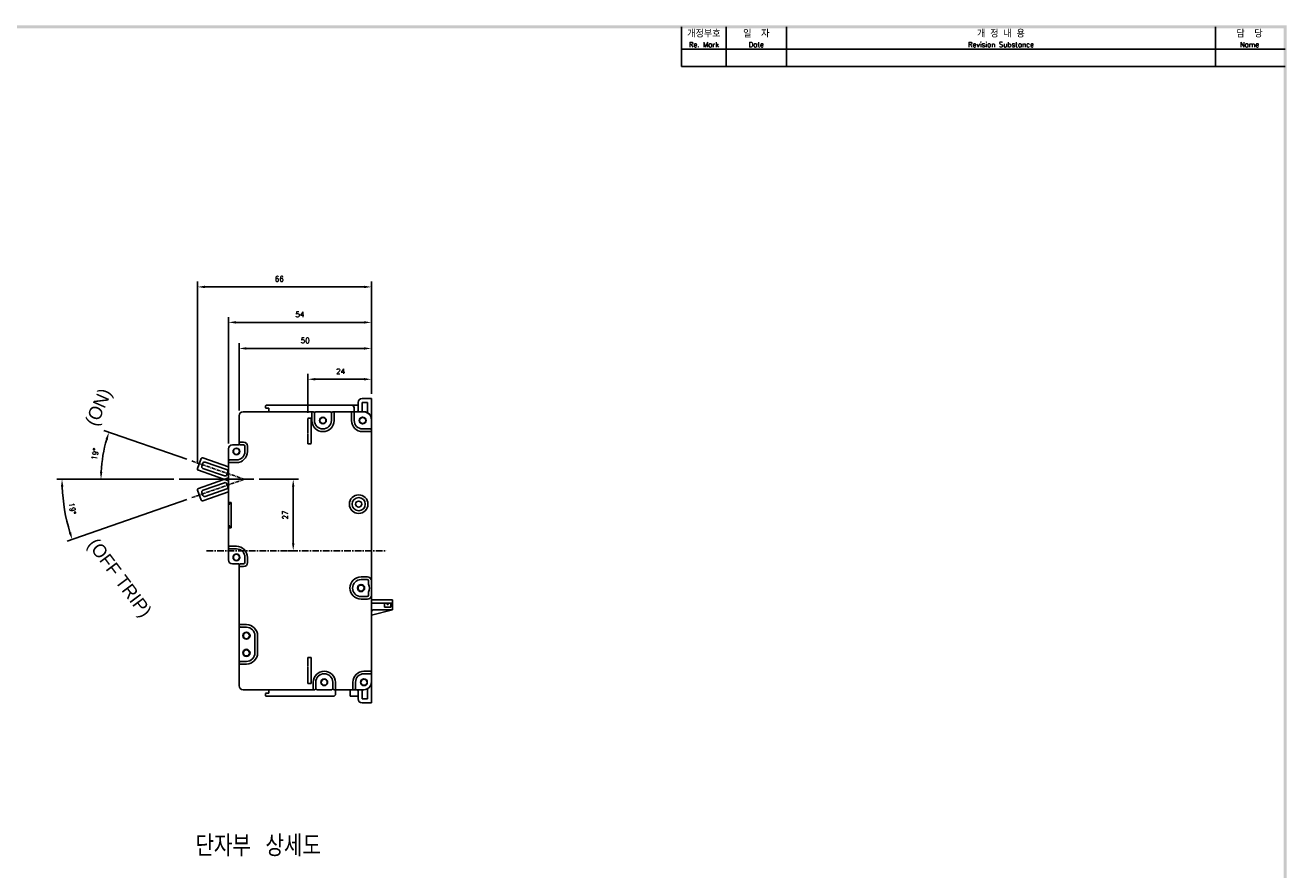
# Model space of a CAD drawing. Extents: x -6 to 988, y -5 to 692.
# Tile 5 of 5: x 507 to 984, y 369 to 688. Entities that reach past the tile are written whole.
import ezdxf

# ---------------------------------------------------------------- set-up
doc = ezdxf.new("R2010")
doc.units = 0
doc.header["$MEASUREMENT"] = 0
doc.linetypes.add('CENTER', pattern=[2, 1.25, -0.25, 0.25, -0.25])
doc.linetypes.add('HID', pattern=[3.5, 1.25, -1, 1.25])
doc.layers.get('0').update_dxf_attribs({"linetype": 'CONTINUOUS'})
for name, color, linetype in [('5', 3, 'CONTINUOUS'), ('cen', 1, 'CENTER'), ('di', 3, 'CONTINUOUS'), ('DIM', 3, 'CONTINUOUS'), ('dimtaxt', 3, 'CONTINUOUS'), ('dwg', 7, 'CONTINUOUS'), ('Hid', 5, 'HID'), ('text', 3, 'CONTINUOUS')]:
    doc.layers.add(name, color=color, linetype=linetype)
doc.styles.add('K', font='romank.shx', dxfattribs={"bigfont": 'ciwhhs.shx'})
doc.styles.add('KIM', font='ROMANS.shx', dxfattribs={"height": 5, "bigfont": 'GSG1.shx'})
doc.styles.get("Standard").update_dxf_attribs({"font": 'romans.shx', "height": 2, "bigfont": 'hgs.shx'})
doc.dimstyles.get("Standard").update_dxf_attribs({"dimscale": 0, "dimtxt": 2, "dimasz": 2, "dimexe": 0.5, "dimexo": 0.5, "dimgap": 1, "dimtad": 1, "dimdsep": 46, "dimtxsty": 'Standard', "dimcen": 0, "dimclrd": 3, "dimclre": 3, "dimclrt": 3, "dimadec": 0, "dimazin": 2, "dimtp": 0.1, "dimtm": 0.1, "dimtfac": 1, "dimtmove": 0, "dimatfit": 3, "dimfxl": 0, "dimtolj": 1, "dimarcsym": 0})
doc.dimstyles.new('STANDARD$0', dxfattribs={"dimtxt": 5, "dimasz": 5, "dimexe": 1, "dimexo": 2, "dimgap": 2, "dimtad": 1, "dimdec": 4, "dimzin": 12, "dimdsep": 46, "dimtxsty": 'KIM', "dimcen": -1, "dimdle": 0.1, "dimadec": 0, "dimazin": 0, "dimtfac": 1, "dimtdec": 4, "dimtmove": 0, "dimatfit": 3, "dimfxl": 0, "dimtolj": 1, "dimtzin": 0, "dimarcsym": 0})

# ---------------------------------------------------------------- blocks, each defined once
blk = doc.blocks.new('*D608')
at = {"layer": 'DIM'}
for p, q in [((595.46, 516.77), (610.37, 516.77)), ((608.37, 492.57), (608.37, 513.97)), ((607.63, 489.77), (606.37, 489.77))]:
    blk.add_line(p, q, dxfattribs=at)
for points in [[(607.91, 513.97), (608.84, 513.97), (608.37, 516.77)], [(607.91, 492.57), (608.84, 492.57), (608.37, 489.77)]]:
    blk.add_solid(points, dxfattribs=at)
at = {"layer": 'DIM', "insert": (605.37, 503.27), "char_height": 2, "attachment_point": 5, "rotation": 90}
blk.add_mtext('\\A1;27', dxfattribs=at)
blk = doc.blocks.new('*D609')
at = {"layer": 'DIM'}
for p, q in [((568.18, 524.33), (536.87, 535.23)), ((563.22, 516.77), (533.75, 516.77))]:
    blk.add_line(p, q, dxfattribs=at)
blk.add_arc((589.9, 516.77), 54.15, 163.7751, 177.037, dxfattribs=at)
for points in [[(537.46, 532.04), (538.35, 531.76), (538.76, 534.57)], [(536.29, 519.56), (535.36, 519.58), (535.75, 516.77)]]:
    blk.add_solid(points, dxfattribs=at)
at = {"layer": 'DIM', "insert": (533.55, 526.3), "char_height": 2, "attachment_point": 5, "rotation": 80.4061}
blk.add_mtext('\\A1;19%%D', dxfattribs=at)
blk = doc.blocks.new('*D616')
at = {"layer": 'DIM'}
for p, q in [((613.9, 541.84), (613.9, 556.55)), ((616.7, 554.55), (635.1, 554.55)), ((637.9, 549.27), (637.9, 556.55))]:
    blk.add_line(p, q, dxfattribs=at)
for points in [[(616.7, 555.02), (616.7, 554.09), (613.9, 554.55)], [(635.1, 555.02), (635.1, 554.09), (637.9, 554.55)]]:
    blk.add_solid(points, dxfattribs=at)
at = {"layer": 'DIM', "insert": (626.29, 557.55), "char_height": 2, "attachment_point": 5}
blk.add_mtext('\\A1;24', dxfattribs=at)
blk = doc.blocks.new('*D617')
at = {"layer": 'DIM'}
for p, q in [((587.9, 542.77), (587.9, 568.2)), ((637.9, 549.27), (637.9, 568.2)), ((590.7, 566.2), (635.1, 566.2))]:
    blk.add_line(p, q, dxfattribs=at)
for points in [[(590.7, 566.66), (590.7, 565.73), (587.9, 566.2)], [(635.1, 566.66), (635.1, 565.73), (637.9, 566.2)]]:
    blk.add_solid(points, dxfattribs=at)
at = {"layer": 'DIM', "insert": (612.9, 569.2), "char_height": 2, "attachment_point": 5}
blk.add_mtext('\\A1;50', dxfattribs=at)
blk = doc.blocks.new('*D618')
at = {"layer": 'DIM'}
for p, q in [((583.9, 530.27), (583.9, 578.04)), ((637.9, 549.27), (637.9, 578.04)), ((586.7, 576.04), (635.1, 576.04))]:
    blk.add_line(p, q, dxfattribs=at)
for points in [[(586.7, 576.51), (586.7, 575.58), (583.9, 576.04)], [(635.1, 576.51), (635.1, 575.58), (637.9, 576.04)]]:
    blk.add_solid(points, dxfattribs=at)
at = {"layer": 'DIM', "insert": (610.9, 579.04), "char_height": 2, "attachment_point": 5}
blk.add_mtext('\\A1;54', dxfattribs=at)
blk = doc.blocks.new('*D619')
at = {"layer": 'DIM'}
for p, q in [((563.22, 516.77), (519.03, 516.77)), ((568.2, 509.16), (523.02, 493.33))]:
    blk.add_line(p, q, dxfattribs=at)
blk.add_arc((589.9, 516.77), 68.87, 182.3295, 196.9871, dxfattribs=at)
for points in [[(520.62, 513.96), (521.55, 513.98), (521.03, 516.77)], [(524.48, 496.8), (523.59, 496.5), (524.91, 493.99)]]:
    blk.add_solid(points, dxfattribs=at)
at = {"layer": 'DIM', "insert": (524.96, 505.72), "char_height": 2, "attachment_point": 5, "rotation": 279.6583}
blk.add_mtext('\\A1;19%%D', dxfattribs=at)
blk = doc.blocks.new('*D626')
at = {"layer": 'DIM'}
for p, q in [((572.22, 522.63), (572.22, 591.44)), ((637.9, 549.02), (637.9, 591.44)), ((575.02, 589.44), (635.1, 589.44))]:
    blk.add_line(p, q, dxfattribs=at)
for points in [[(575.02, 589.9), (575.02, 588.97), (572.22, 589.44)], [(635.1, 589.9), (635.1, 588.97), (637.9, 589.44)]]:
    blk.add_solid(points, dxfattribs=at)
at = {"layer": 'DIM', "insert": (603.12, 592.44), "char_height": 2, "attachment_point": 5}
blk.add_mtext('\\A1;66', dxfattribs=at)

msp = doc.modelspace()

# ---------------------------------------------------------------- linework, layer by layer
for p, q in [((598.102, 544.772), (597.902, 544.572)), ((597.902, 544.572), (597.902, 543.772)), ((597.902, 543.772), (598.102, 543.572)), ((630.402, 544.772), (598.102, 544.772)), ((598.102, 543.572), (599.102, 543.572)), ((599.102, 543.572), (599.102, 542.272)), ((631.402, 542.272), (631.402, 543.772)), ((632.902, 542.772), (632.902, 545.772)), ((634.402, 547.272), (637.902, 547.272)), ((636.402, 545.772), (634.402, 545.772)), ((634.402, 545.772), (634.402, 542.772)), ((636.402, 541.952), (636.402, 545.772)), ((637.902, 547.272), (637.902, 546.772)), ((637.902, 546.772), (637.902, 539.472)), ((587.902, 540.772), (587.902, 530.772)), ((615.402, 542.272), (589.402, 542.272)), ((615.402, 538.972), (615.402, 542.272)), ((615.402, 542.272), (615.902, 542.272)), ((616.402, 541.772), (616.402, 538.972)), ((616.902, 542.272), (622.302, 542.272)), ((622.802, 538.972), (622.802, 541.772)), ((623.302, 542.272), (623.802, 542.272)), ((623.802, 542.272), (623.802, 538.972)), ((623.802, 542.272), (630.402, 542.272)), ((630.402, 542.272), (631.402, 542.272)), ((630.402, 538.972), (630.402, 542.272)), ((631.402, 542.272), (631.402, 538.972)), ((634.902, 542.272), (631.402, 542.272)), ((634.402, 542.772), (634.402, 542.272)), ((637.902, 535.272), (637.902, 539.272)), ((634.602, 535.772), (637.402, 535.772)), ((637.902, 534.772), (634.602, 534.772)), ((637.902, 535.272), (637.902, 534.772)), ((637.902, 444.272), (637.902, 534.772)), ((587.902, 529.772), (585.402, 529.772)), ((588.102, 530.572), (587.902, 530.772)), ((587.902, 530.772), (589.602, 530.772)), ((587.902, 530.272), (587.902, 530.772)), ((587.902, 530.272), (587.902, 529.772)), ((589.602, 529.772), (588.402, 529.772)), ((590.102, 527.272), (590.102, 529.272)), ((591.102, 529.272), (591.102, 527.272)), ((572.245, 520.799), (573.56, 524.577)), ((574.196, 524.884), (583.902, 521.507)), ((583.902, 528.272), (583.902, 523.572)), ((583.902, 516.213), (572.553, 520.162)), ((574.216, 522.813), (573.855, 521.774)), ((574.286, 520.883), (582.408, 518.056)), ((583.23, 520.417), (575.107, 523.244)), ((583.299, 518.487), (583.661, 519.526)), ((583.902, 523.072), (583.902, 523.572)), ((586.902, 523.072), (583.902, 523.072)), ((583.902, 523.072), (583.902, 507.472)), ((584.402, 524.072), (586.902, 524.072)), ((572.56, 513.342), (583.902, 517.318)), ((582.411, 515.47), (574.295, 512.626)), ((583.667, 514.003), (583.303, 515.041)), ((573.577, 508.93), (572.254, 512.705)), ((573.866, 511.733), (574.23, 510.695)), ((583.902, 512.019), (574.214, 508.624)), ((575.122, 510.266), (583.238, 513.111)), ((583.902, 507.472), (584.302, 507.472)), ((583.902, 507.472), (583.902, 507.322)), ((583.902, 499.122), (583.902, 507.322)), ((583.902, 507.322), (584.402, 507.322)), ((584.302, 507.972), (584.902, 507.972)), ((584.302, 507.472), (584.302, 507.972)), ((584.402, 507.322), (584.402, 507.822)), ((584.402, 507.822), (584.902, 507.822)), ((584.902, 507.972), (584.902, 507.822)), ((584.902, 507.822), (584.902, 498.622)), ((584.402, 499.122), (583.902, 499.122)), ((583.902, 499.122), (583.902, 498.972)), ((584.302, 498.972), (583.902, 498.972)), ((583.902, 498.972), (583.902, 491.472)), ((584.302, 498.472), (584.302, 498.972)), ((584.902, 498.472), (584.302, 498.472)), ((584.402, 498.622), (584.402, 499.122)), ((584.902, 498.622), (584.402, 498.622)), ((584.902, 498.622), (584.902, 498.472)), ((583.902, 491.472), (586.902, 491.472)), ((583.902, 490.972), (583.902, 491.472)), ((583.902, 490.972), (583.902, 486.272)), ((586.902, 490.472), (584.402, 490.472)), ((590.102, 485.272), (590.102, 487.272)), ((591.102, 487.272), (591.102, 485.272)), ((585.402, 484.772), (587.902, 484.772)), ((587.902, 484.772), (587.902, 484.272)), ((587.902, 483.772), (587.902, 484.272)), ((589.602, 483.772), (587.902, 483.772)), ((587.902, 483.772), (587.902, 438.772)), ((588.402, 484.772), (589.602, 484.772)), ((634.002, 479.872), (636.402, 479.872)), ((636.302, 478.872), (634.002, 478.872)), ((636.802, 477.272), (636.802, 478.372)), ((637.902, 478.372), (637.902, 472.972)), ((634.002, 472.472), (636.302, 472.472)), ((636.802, 472.972), (636.802, 474.072)), ((637.902, 444.272), (637.902, 472.972)), ((636.402, 471.472), (634.002, 471.472)), ((637.902, 471.172), (638.002, 471.172)), ((637.902, 469.972), (642.802, 469.972)), ((637.902, 465.472), (645.902, 467.472)), ((638.002, 469.972), (638.002, 471.172)), ((638.002, 471.172), (645.902, 471.172)), ((638.902, 467.472), (645.902, 467.472)), ((645.302, 471.172), (642.302, 471.172)), ((642.802, 469.972), (642.802, 468.472)), ((642.802, 469.972), (645.302, 469.972)), ((645.302, 468.472), (642.802, 468.472)), ((643.802, 469.972), (643.802, 469.472)), ((643.802, 469.472), (644.302, 469.472)), ((644.302, 469.972), (644.302, 469.472)), ((645.302, 468.472), (645.302, 469.972)), ((645.302, 469.972), (645.902, 469.972)), ((645.902, 471.172), (645.902, 469.972)), ((645.902, 469.972), (645.902, 467.472)), ((587.902, 461.872), (590.702, 461.872)), ((587.902, 461.372), (587.902, 461.872)), ((587.902, 447.472), (587.902, 461.372)), ((590.702, 460.872), (588.402, 460.872)), ((593.902, 451.172), (593.902, 457.672)), ((594.902, 457.672), (594.902, 451.172)), ((588.402, 447.972), (590.702, 447.972)), ((587.902, 446.972), (587.902, 447.472)), ((590.702, 446.972), (587.902, 446.972)), ((635.102, 444.272), (637.902, 444.272)), ((637.402, 443.272), (635.102, 443.272)), ((637.902, 444.272), (637.902, 443.772)), ((637.902, 440.272), (637.902, 443.772)), ((615.902, 437.272), (615.902, 440.072)), ((616.902, 440.072), (616.902, 437.772)), ((623.302, 437.772), (623.302, 440.072)), ((624.302, 440.072), (624.302, 437.272)), ((630.902, 437.272), (630.902, 440.072)), ((631.902, 440.072), (631.902, 437.772)), ((637.902, 440.072), (637.902, 432.772)), ((589.402, 437.272), (615.902, 437.272)), ((598.102, 435.972), (597.902, 435.772)), ((597.902, 435.772), (597.902, 434.972)), ((597.902, 434.972), (598.102, 434.772)), ((599.102, 435.972), (598.102, 435.972)), ((598.102, 434.772), (623.402, 434.772)), ((599.102, 437.272), (599.102, 435.972)), ((616.402, 437.272), (615.902, 437.272)), ((622.802, 437.272), (617.402, 437.272)), ((624.302, 437.272), (623.802, 437.272)), ((624.302, 437.272), (630.902, 437.272)), ((624.402, 435.772), (624.402, 437.272)), ((629.902, 434.772), (629.902, 437.272)), ((631.402, 437.272), (630.902, 437.272)), ((631.402, 437.272), (634.902, 437.272)), ((632.902, 433.772), (632.902, 436.772)), ((634.402, 437.272), (634.402, 436.772)), ((634.402, 436.772), (634.402, 433.772)), ((634.402, 433.772), (636.402, 433.772)), ((636.402, 433.772), (636.402, 437.592)), ((637.902, 432.272), (634.402, 432.272)), ((637.902, 432.772), (637.902, 432.272))]:
    msp.add_line(p, q)
at = {"flags": 128}
for points in [[(615.402, 542.272), (615.405, 542.269), (615.414, 542.26), (615.429, 542.245), (615.449, 542.225), (615.474, 542.2), (615.502, 542.172), (615.534, 542.14), (615.567, 542.106), (615.602, 542.072)], [(623.602, 542.072), (623.637, 542.106), (623.671, 542.14), (623.702, 542.172), (623.731, 542.2), (623.755, 542.225), (623.775, 542.245), (623.79, 542.26), (623.799, 542.269), (623.802, 542.272)], [(630.402, 542.272), (630.405, 542.269), (630.414, 542.26), (630.429, 542.245), (630.449, 542.225), (630.474, 542.2), (630.502, 542.172), (630.534, 542.14), (630.567, 542.106), (630.602, 542.072)], [(631.402, 542.272), (631.399, 542.269), (631.39, 542.26), (631.375, 542.245), (631.355, 542.225), (631.331, 542.2), (631.302, 542.172), (631.271, 542.14), (631.237, 542.106), (631.202, 542.072)], [(637.702, 534.972), (637.741, 534.933), (637.779, 534.895), (637.813, 534.86), (637.844, 534.83), (637.869, 534.805), (637.887, 534.787), (637.898, 534.775), (637.902, 534.772)], [(584.102, 523.272), (584.063, 523.233), (584.026, 523.195), (583.991, 523.16), (583.961, 523.13), (583.936, 523.105), (583.917, 523.087), (583.906, 523.075), (583.902, 523.072)], [(584.102, 491.272), (584.067, 491.306), (584.034, 491.34), (584.002, 491.372), (583.974, 491.4), (583.949, 491.425), (583.929, 491.445), (583.914, 491.46), (583.905, 491.469), (583.902, 491.472)], [(588.102, 483.972), (588.067, 483.937), (588.034, 483.903), (588.002, 483.872), (587.974, 483.843), (587.949, 483.818), (587.929, 483.798), (587.914, 483.784), (587.905, 483.775), (587.902, 483.772)], [(588.102, 461.672), (588.063, 461.711), (588.026, 461.748), (587.991, 461.783), (587.961, 461.813), (587.936, 461.838), (587.917, 461.856), (587.906, 461.868), (587.902, 461.872)], [(588.102, 447.172), (588.063, 447.133), (588.026, 447.095), (587.991, 447.061), (587.961, 447.03), (587.936, 447.005), (587.917, 446.987), (587.906, 446.975), (587.902, 446.972)], [(637.902, 444.272), (637.899, 444.269), (637.89, 444.26), (637.875, 444.245), (637.855, 444.225), (637.831, 444.2), (637.802, 444.172), (637.771, 444.14), (637.737, 444.106), (637.702, 444.072)], [(616.102, 437.472), (616.063, 437.433), (616.026, 437.395), (615.991, 437.36), (615.961, 437.33), (615.936, 437.305), (615.917, 437.287), (615.906, 437.275), (615.902, 437.272)], [(624.302, 437.272), (624.298, 437.275), (624.287, 437.287), (624.269, 437.305), (624.244, 437.33), (624.213, 437.36), (624.179, 437.395), (624.141, 437.433), (624.102, 437.472)], [(631.102, 437.472), (631.063, 437.433), (631.026, 437.395), (630.991, 437.36), (630.961, 437.33), (630.936, 437.305), (630.917, 437.287), (630.906, 437.275), (630.902, 437.272)]]:
    msp.add_lwpolyline(points, dxfattribs=at)
for centre, radius in [((619.602, 538.972), 1.265), ((619.602, 538.972), 1.15), ((634.602, 538.972), 1.265), ((634.602, 538.972), 1.15), ((586.902, 527.272), 1.265), ((586.902, 527.272), 1.15), ((633.102, 507.372), 3.5), ((633.102, 507.372), 2.5), ((633.102, 507.372), 1.15), ((586.902, 487.272), 1.265), ((586.902, 487.272), 1.15), ((634.002, 475.672), 1.35), ((634.002, 475.672), 1.15), ((590.702, 457.672), 1.35), ((590.702, 457.672), 1.15), ((590.702, 451.172), 1.35), ((590.702, 451.172), 1.15), ((620.102, 440.072), 1.265), ((620.102, 440.072), 1.15), ((635.102, 440.072), 1.265), ((635.102, 440.072), 1.15)]:
    msp.add_circle(centre, radius)
for centre, radius, start, end in [((630.402, 543.772), 1, 0, 90), ((634.402, 545.772), 1.5, 90, 180), ((589.402, 540.772), 1.5, 90, 180), ((619.602, 538.972), 4.2, 180, 0), ((615.902, 541.772), 0.5, 0, 90), ((616.902, 541.772), 0.5, 90, 180), ((619.602, 538.972), 3.2, 180, 0), ((622.302, 541.772), 0.5, 0, 90), ((623.302, 541.772), 0.5, 90, 180), ((634.602, 538.972), 4.2, 180, 270), ((634.602, 538.972), 3.2, 180, 270), ((632.402, 542.772), 0.5, 270, 0), ((634.902, 539.272), 3, 0, 90), ((635.102, 539.472), 2.8, 0, 90), ((637.402, 535.272), 0.5, 0, 90), ((585.402, 528.272), 1.5, 90, 180), ((588.402, 530.272), 0.5, 180, 270), ((589.602, 529.272), 1.5, 0, 90), ((589.602, 529.272), 0.5, 0, 90), ((574.032, 524.412), 0.5, 70.81211, 160.81211), ((586.902, 527.272), 4.2, 270, 0), ((586.902, 527.272), 3.2, 270, 0), ((572.717, 520.634), 0.5, 160.81211, 250.81211), ((574.516, 521.544), 0.7, 160.81211, 250.81211), ((574.877, 522.583), 0.7, 70.81211, 160.81211), ((583, 519.756), 0.7, 340.81211, 70.81211), ((584.402, 523.572), 0.5, 90, 180), ((582.638, 518.717), 0.7, 250.81211, 340.81211), ((582.643, 514.81), 0.7, 19.31661, 109.31661), ((572.726, 512.87), 0.5, 109.31661, 199.31661), ((574.527, 511.965), 0.7, 109.31661, 199.31661), ((574.891, 510.927), 0.7, 199.31661, 289.31661), ((583.006, 513.772), 0.7, 289.31661, 19.31661), ((574.049, 509.095), 0.5, 199.31661, 289.31661), ((584.402, 490.972), 0.5, 180, 270), ((586.902, 487.272), 4.2, 0, 90), ((585.402, 486.272), 1.5, 180, 270), ((586.902, 487.272), 3.2, 0, 90), ((588.402, 484.272), 0.5, 90, 180), ((589.602, 485.272), 0.5, 270, 0), ((589.602, 485.272), 1.5, 270, 0), ((634.002, 475.672), 4.2, 90, 270), ((634.002, 475.672), 3.2, 90, 270), ((636.302, 478.372), 0.5, 0, 90), ((636.402, 478.372), 1.5, 0, 90), ((637.002, 477.272), 0.2, 180, 208.07249), ((634.002, 475.672), 3.2, 331.92751, 28.07249), ((636.302, 472.972), 0.5, 270, 0), ((636.402, 472.972), 1.5, 270, 0), ((637.002, 474.072), 0.2, 151.92751, 180), ((638.902, 466.472), 1, 90, 180), ((588.402, 461.372), 0.5, 180, 270), ((590.702, 457.672), 4.2, 0, 90), ((590.702, 457.672), 3.2, 0, 90), ((588.402, 447.472), 0.5, 90, 180), ((590.702, 451.172), 4.2, 270, 0), ((590.702, 451.172), 3.2, 270, 0), ((620.102, 440.072), 4.2, 0, 180), ((620.102, 440.072), 3.2, 0, 180), ((635.102, 440.072), 4.2, 90, 180), ((635.102, 440.072), 3.2, 90, 180), ((637.402, 443.772), 0.5, 270, 0), ((589.402, 438.772), 1.5, 180, 270), ((634.902, 440.272), 3, 270, 0), ((635.102, 440.072), 2.8, 270, 0), ((616.402, 437.772), 0.5, 270, 0), ((617.402, 437.772), 0.5, 180, 270), ((622.802, 437.772), 0.5, 270, 0), ((623.802, 437.772), 0.5, 180, 270), ((623.402, 435.772), 1, 270, 0), ((631.402, 437.772), 0.5, 270, 0), ((632.402, 436.772), 0.5, 0, 90), ((634.402, 433.772), 1.5, 180, 270)]:
    msp.add_arc(centre, radius, start, end)
for points in [[(632.902, 544.772), (630.402, 544.772)], [(629.902, 434.772), (632.902, 434.772)]]:
    msp.add_open_spline(points, degree=1)
at = {"layer": '5'}
msp.add_line((565.225, 516.772), (593.464, 516.772), dxfattribs=at)
at = {"layer": 'cen'}
for p, q in [((570.069, 523.674), (589.902, 516.772)), ((589.902, 516.772), (570.084, 509.825))]:
    msp.add_line(p, q, dxfattribs=at)
at = {"layer": 'cen', "ltscale": 2}
msp.add_line((575.607, 489.772), (643.662, 489.772), dxfattribs=at)
at = {"layer": 'dimtaxt'}
for p, q in [((771.9, 672.7), (771.9, 687.7)), ((794.7, 672.7), (794.7, 687.7)), ((956.754, 672.7), (956.754, 687.7)), ((755.1, 679.3), (983.1, 679.3)), ((755.1, 672.7), (983.1, 672.7))]:
    msp.add_line(p, q, dxfattribs=at)
at = {"layer": 'dwg'}
for points in [[(4.5, 688.3), (5.7, 687.1), (983.7, 688.3), (982.5, 687.1)], [(983.7, 688.3), (982.5, 687.1), (983.7, -0.5), (982.5, 0.7)]]:
    msp.add_trace(points, dxfattribs=at)
at = {"layer": 'Hid', "ltscale": 0.1}
for p, q in [((613.902, 539.872), (615.102, 539.872)), ((613.902, 530.172), (613.902, 539.872)), ((615.102, 539.872), (615.102, 530.172)), ((613.902, 530.172), (615.102, 530.172)), ((613.902, 439.672), (613.902, 449.372)), ((615.102, 449.372), (613.902, 449.372)), ((615.102, 449.372), (615.102, 439.672))]:
    msp.add_line(p, q, dxfattribs=at)
at = {"layer": 'Hid'}
msp.add_line((615.102, 439.672), (613.902, 439.672), dxfattribs=at)
at = {"layer": 'text'}
msp.add_line((755.1, 672.7), (755.1, 687.7), dxfattribs=at)

# ---------------------------------------------------------------- texts
at = {"layer": 'di'}
for s, insert, char_height, width, attachment_point in [('개정부호\\P{\\H0.72727x;Re. Mark}', (763.5, 683.2), 2.64, 16.8, 5), ('{\\H1.1x;일  자}\\P{\\H0.8x;Date}', (783.3, 683.2), 2.4, 22.8, 5), ('{\\H1.1x;개 정 내 용\\P\\H0.72727x;Revision Substance}', (875.727, 683.2), 2.4, 162.05361, 5), ('담  당\\P{\\H0.72727x;Name}', (969.627, 683.2), 2.64, 25.74639, 5), ('{\\Fromans,hgs|c129;단자부 상세도}', (571.416, 382.304), 8, 135.45529, 1)]:
    msp.add_mtext(s, dxfattribs=dict(at, insert=insert, char_height=char_height, width=width, attachment_point=attachment_point))
at = {"layer": 'DIM', "char_height": 5, "attachment_point": 1, "style": 'K'}
for s, insert, width, rotation in [('(ON)', (529.515, 538.415), 26.17076, 66.4768), ('(OFF TRIP)', (534.408, 495.104), 43.52846, 306.80062)]:
    msp.add_mtext(s, dxfattribs=dict(at, insert=insert, width=width, rotation=rotation))

# ---------------------------------------------------------------- dimensions: what is measured, and where the dimension line sits
at = {"layer": 'DIM'}
dim = msp.add_linear_dim(base=(637.902, 589.436), p1=(572.217, 520.634), p2=(637.902, 547.022), text='66', dimstyle='STANDARD$0', override={"dimtxt": 3, "dimasz": 2.8, "dimexe": 2, "dimdec": 2, "dimzin": 8, "dimtxsty": 'Standard', "dimcen": 0, "dimclrd": 256, "dimclre": 256, "dimclrt": 256, "dimadec": 2, "dimazin": 2, "dimtfac": 0.6, "dimtdec": 2, "dimtzin": 8, "dimlwd": 65535, "dimlwe": 65535, "dimarcsym": 1}, dxfattribs=at)
dim.commit()
dim.dimension.update_dxf_attribs({"geometry": '*D626', "text_midpoint": (603.124, 589.436), "dimtype": 160})
for base, p1, picture, middle in [((637.902, 576.043), (583.902, 528.272), '*D618', (610.902, 576.043)), ((637.902, 566.198), (587.902, 540.772), '*D617', (612.902, 566.198)), ((637.902, 554.554), (613.902, 539.84), '*D616', (626.29, 554.554))]:
    dim = msp.add_linear_dim(base=base, p1=p1, p2=(637.902, 547.272), dimstyle='STANDARD$0', override={"dimtxt": 3, "dimasz": 2.8, "dimexe": 2, "dimdec": 2, "dimzin": 8, "dimtxsty": 'Standard', "dimcen": 0, "dimclrd": 256, "dimclre": 256, "dimclrt": 256, "dimadec": 2, "dimazin": 2, "dimtfac": 0.6, "dimtdec": 2, "dimtzin": 8, "dimlwd": 65535, "dimlwe": 65535, "dimarcsym": 1}, dxfattribs=at)
    dim.commit()
    dim.dimension.update_dxf_attribs({"geometry": picture, "text_midpoint": middle, "dimtype": 160})
for base, line1, line2, picture, middle in [((537.096, 528.761), ((570.069, 523.674), (589.902, 516.772)), ((565.225, 516.772), (593.464, 516.772)), '*D609', (536.51, 525.796)), ((521.463, 509.048), ((565.225, 516.772), (593.464, 516.772)), ((589.902, 516.772), (570.084, 509.825)), '*D619', (522.005, 505.217))]:
    dim = msp.add_angular_dim_2l(base=base, line1=line1, line2=line2, text='19%%D', dimstyle='Standard', override={"dimscale": 1, "dimtxt": 3, "dimasz": 2.8, "dimexe": 2, "dimexo": 2, "dimgap": 2, "dimdle": 0.1, "dimclrd": 256, "dimclre": 256, "dimclrt": 256, "dimadec": 2, "dimtfac": 0.6, "dimlwd": 65535, "dimlwe": 65535, "dimarcsym": 1}, dxfattribs=at)
    dim.commit()
    dim.dimension.update_dxf_attribs({"geometry": picture, "text_midpoint": middle, "dimtype": 162})
dim = msp.add_linear_dim(base=(608.374, 516.772), p1=(609.635, 489.772), p2=(593.464, 516.772), angle=90, dimstyle='STANDARD$0', override={"dimtxt": 3, "dimasz": 2.8, "dimexe": 2, "dimdec": 2, "dimzin": 8, "dimtxsty": 'Standard', "dimcen": 0, "dimclrd": 256, "dimclre": 256, "dimclrt": 256, "dimadec": 2, "dimazin": 2, "dimtfac": 0.6, "dimtdec": 2, "dimtzin": 8, "dimlwd": 65535, "dimlwe": 65535, "dimarcsym": 1}, dxfattribs=at)
dim.commit()
dim.dimension.update_dxf_attribs({"geometry": '*D608', "text_midpoint": (608.374, 503.272), "dimtype": 160})

doc.saveas('drawing.dxf')
